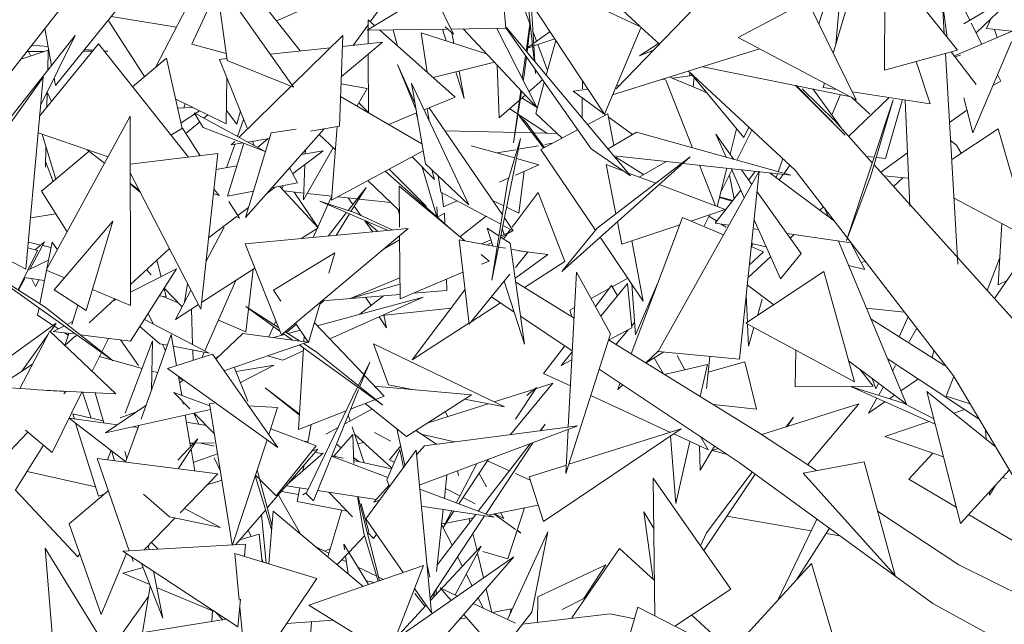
# Model space of a CAD drawing. Header units: millimetres. Extents: x -14485 to 13127, y -18923 to 3272.
# Tile 43 of 119: x 10651 to 10884, y 2101 to 2245. Entities that reach past the tile are written whole.
import ezdxf

# ---------------------------------------------------------------- set-up
doc = ezdxf.new("R2010")
doc.units = ezdxf.units.MM
doc.layers.add('G-IMPT', color=7, linetype='Continuous', lineweight=5)

# ---------------------------------------------------------------- blocks, each defined once
blk = doc.blocks.new('ÁRVORES ORNAMENTAIS - Pequeno e Médio Porte - Ipê-roxo-2865575-CORTE_CALÇADA')
at = {"layer": 'G-IMPT', "color": 253, "true_color": 0xaaaaaa}
for p, q in [((7126.11, 2304.75), (7129.89, 2241.24)), ((6999.14, 2270.05), (7013.29, 2241.13)), ((7112.55, 2267.04), (7103.51, 2236.6)), ((7051.98, 2228.09), (7084.63, 2261.96)), ((6942.52, 2233.2), (6956.5, 2260.13)), ((7025.78, 2242.49), (7024.04, 2260.93)), ((6976.93, 2237.12), (6960.18, 2258.33)), ((6971.31, 2244.23), (7001.31, 2257.48)), ((7057.91, 2242.79), (7025.6, 2257.91)), ((7025.6, 2257.91), (7049.16, 2222.11)), ((7115.68, 2232.57), (7115.76, 2258.95)), ((7133.01, 2237.32), (7115.76, 2258.95)), ((7135.94, 2244.42), (7128.88, 2258.26)), ((6975.31, 2228.47), (6956.82, 2254.7)), ((6956.82, 2254.7), (6959.56, 2234.81)), ((7001.68, 2255.34), (6993.54, 2244.04)), ((7103.04, 2252.66), (7100.09, 2243.56)), ((6951.13, 2238.72), (6957.21, 2251.89)), ((6992.84, 2242.08), (7007.07, 2250.68)), ((7031.43, 2243.61), (7028.64, 2250.98)), ((7032.48, 2234.78), (7030.84, 2249.94)), ((7057.67, 2242.91), (7047.64, 2252.2)), ((7134.5, 2243.57), (7148.22, 2251.7)), ((7137.48, 2241.41), (7148.22, 2251.7)), ((7031.78, 2248.52), (7032.64, 2234.59)), ((7097.4, 2249.04), (7080.91, 2240.27)), ((7097.4, 2249.04), (7108.95, 2225.52)), ((7130.6, 2240.34), (7129.45, 2248.55)), ((6919.78, 2246.94), (6901.06, 2223.14)), ((6933.41, 2247.07), (6918.76, 2228.86)), ((6947.49, 2242.77), (6931.96, 2245.27)), ((7104.13, 2238.7), (7104.85, 2246.65)), ((6939.92, 2231), (6931.31, 2244.46)), ((6993.04, 2243.34), (6989.51, 2238.44)), ((6993.06, 2238.82), (6993.03, 2244.49)), ((6994.58, 2243.12), (6993.03, 2244.49)), ((7030.54, 2237.09), (7031.49, 2244)), ((7030.78, 2236.81), (7031.56, 2243.32)), ((7138.83, 2238.75), (7136.29, 2243.74)), ((7140.94, 2244.74), (7139.93, 2242.43)), ((6923.48, 2240.74), (6894.83, 2204.64)), ((6915.23, 2224.17), (6923.48, 2240.74)), ((6917.86, 2233.66), (6916.22, 2242.43)), ((6987.02, 2240.77), (6974.97, 2228.95)), ((6987.02, 2240.77), (6986.27, 2219.22)), ((7011.67, 2242.31), (6992.84, 2242.08)), ((7013.68, 2226.14), (6995.71, 2242.11)), ((7000.05, 2238.26), (6998.97, 2242.15)), ((7005.62, 2241.38), (7007.05, 2232.03)), ((7005.62, 2241.38), (7021.14, 2236.43)), ((7011.57, 2239.48), (7010.68, 2242.3)), ((7013.29, 2241.13), (7011.36, 2242.87)), ((7025.78, 2242.49), (7012.71, 2242.32)), ((7012.94, 2241.45), (7013.42, 2238.89)), ((7033.15, 2223.59), (7015.59, 2242.36)), ((7023.63, 2242.46), (7033.15, 2223.59)), ((7025.75, 2242.8), (7055.39, 2207.47)), ((7045.98, 2213.82), (7025.82, 2242.49)), ((7033.03, 2239.4), (7032.21, 2241.58)), ((7036.26, 2241.72), (7032.37, 2238.92)), ((7057.91, 2242.79), (7049.16, 2222.11)), ((7062.21, 2238.7), (7057.88, 2242.71)), ((7147.12, 2242.3), (7132.28, 2235.94)), ((7139.93, 2242.43), (7145.93, 2241.79)), ((7142.48, 2240.31), (7141.83, 2242.23)), ((6917.02, 2238.16), (6913.11, 2238.47)), ((6928.96, 2238.82), (6915, 2221.65)), ((6928.96, 2238.82), (6950.38, 2211.88)), ((6951.13, 2238.72), (6959.32, 2236.52)), ((6996.42, 2239.17), (6986.67, 2230.95)), ((6986.93, 2238.17), (6996.42, 2239.17)), ((7032.06, 2238.7), (7030.9, 2237.87)), ((7037.39, 2240), (7032.41, 2238.29)), ((7035.67, 2232.47), (7033.34, 2238.61)), ((7035.36, 2231.35), (7037.64, 2239.61)), ((7062.02, 2238.87), (7057.51, 2235.93)), ((7108.95, 2225.52), (7080.91, 2240.27)), ((7145.83, 2239.26), (7136.69, 2217.67)), ((6917.05, 2237.32), (6910.42, 2235.04)), ((6911.94, 2236.98), (6916.11, 2236.99)), ((6912.88, 2235.89), (6912.38, 2236.98)), ((6917.05, 2237.32), (6916.93, 2232.49)), ((6925.33, 2237.03), (6927.51, 2237.04)), ((6927.74, 2237.33), (6925.7, 2237.49)), ((6931.18, 2237.06), (6930.31, 2237.13)), ((6930.36, 2237.05), (6931.18, 2237.06)), ((6969.75, 2236.36), (6984.06, 2237.87)), ((6993.14, 2222.44), (6993.07, 2236.35)), ((7029.65, 2230.52), (7030.39, 2235.98)), ((7032.11, 2238.19), (7030.89, 2237.77)), ((7086, 2237.59), (7051.08, 2226.65)), ((7060.86, 2237.3), (7057.51, 2235.93)), ((7115.68, 2232.57), (7133.01, 2237.32)), ((7130.17, 2236.54), (7133.15, 2186.44)), ((7131.54, 2236.91), (7137.5, 2229.1)), ((7132.43, 2235.74), (7133.75, 2236.07)), ((6937.08, 2228.6), (6945.12, 2235.4)), ((6948.89, 2218.71), (6945.12, 2235.4)), ((6957.76, 2235.1), (6959.49, 2235.28)), ((6957.76, 2235.1), (6964.39, 2218.57)), ((6975.31, 2228.47), (6959.56, 2234.81)), ((7000.04, 2233.89), (7004.18, 2224.53)), ((7000.04, 2233.89), (7004.42, 2223.13)), ((7008.49, 2230.76), (7023.02, 2234.41)), ((7024.13, 2221.23), (7023.67, 2233.72)), ((7030.13, 2231.45), (7030.64, 2235.64)), ((7126.53, 2224.53), (7123.21, 2234.63)), ((7015.86, 2225.79), (7013.88, 2232.11)), ((7014.64, 2232.31), (7015.86, 2225.79)), ((7030.13, 2231.45), (7029.9, 2230.02)), ((7032.81, 2231.74), (7032.71, 2232.69)), ((7032.76, 2232.62), (7032.81, 2231.74)), ((7070.07, 2231.3), (7065.3, 2230.66)), ((7094.5, 2208.74), (7069.11, 2232.3)), ((7069.42, 2232.01), (7069.44, 2231.21)), ((7082.25, 2216.56), (7069.68, 2231.77)), ((7107.35, 2226.32), (7072.51, 2233.36)), ((7143.36, 2229.9), (7142.54, 2231.49)), ((6891.02, 2196.09), (6915.82, 2230.85)), ((6915.82, 2230.85), (6911.76, 2185.27)), ((6918.76, 2228.86), (6918.43, 2230.61)), ((6959.5, 2230.76), (6959.33, 2219.78)), ((6992.79, 2228.19), (6986.62, 2229.27)), ((7003.33, 2229.47), (7016.98, 2200.55)), ((7003.33, 2229.47), (7006.63, 2210.31)), ((7031.21, 2227.43), (7034.43, 2230.25)), ((7032.84, 2222.25), (7034.88, 2229.61)), ((7043.93, 2228.09), (7043.95, 2230.03)), ((7052.87, 2229.01), (7052.03, 2228.89)), ((7063.67, 2230.44), (7062.85, 2230.33)), ((7070.11, 2214.08), (7063.77, 2230.19)), ((7072.71, 2227.56), (7064.7, 2230.91)), ((7070.46, 2230.82), (7070.27, 2228.58)), ((7106.33, 2217.08), (7094.57, 2228.91)), ((7106.33, 2217.08), (7094.67, 2228.89)), ((7101.4, 2229.49), (7101.09, 2228.45)), ((7141.45, 2228.92), (7143.36, 2229.9)), ((6916.81, 2227.34), (6916.72, 2223.76)), ((6917.81, 2225.1), (6916.81, 2227.29)), ((6974.72, 2228.7), (6962.36, 2216.58)), ((6992.79, 2228.19), (6990.42, 2224.03)), ((7027.57, 2215.28), (7029.27, 2227.73)), ((7029.5, 2227.48), (7027.57, 2215.28)), ((7029.22, 2225.68), (7030.3, 2226.63)), ((7045.29, 2228), (7041.74, 2227.52)), ((7049.48, 2221.88), (7041.74, 2227.52)), ((7073.58, 2227.05), (7072.71, 2227.51)), ((7103.87, 2220.47), (7096.14, 2228.09)), ((7098.66, 2228.08), (7105.82, 2218.3)), ((7104.32, 2227.95), (7101.09, 2228.45)), ((7105.25, 2226.75), (7103.19, 2221.89)), ((7126.53, 2224.53), (7108.04, 2227.38)), ((6947.32, 2225.67), (6959.33, 2219.78)), ((6949.28, 2223.59), (6949.54, 2224.58)), ((6986.51, 2226.32), (7005.82, 2215.01)), ((6990.83, 2224.75), (6993.09, 2222.47)), ((7006.33, 2223.11), (7013.68, 2226.14)), ((7024.13, 2221.23), (7028.96, 2225.45)), ((7032.81, 2223.94), (7029.58, 2225.99)), ((7043.84, 2221.23), (7043.9, 2225.95)), ((7117.77, 2225.53), (7106.63, 2192.03)), ((7116.8, 2226.03), (7107.16, 2216.81)), ((7107.86, 2226.09), (7112.19, 2222.08)), ((7112.37, 2207.22), (7117.77, 2225.53)), ((7115.93, 2211.53), (7119.99, 2225.54)), ((7120.62, 2225.44), (7121.69, 2200.23)), ((7134.5, 2225.93), (7136.69, 2217.67)), ((6951.43, 2223.65), (6947.8, 2223.54)), ((6948.6, 2220.03), (6952.95, 2222.91)), ((6968.58, 2213.18), (6951.71, 2222.38)), ((6951.71, 2222.38), (6953.87, 2218.9)), ((6954.98, 2221.92), (6954.03, 2221.12)), ((6961.83, 2219.74), (6959.37, 2222.93)), ((6961.83, 2219.74), (6962.68, 2222.84)), ((6997.92, 2219.63), (7004.55, 2222.37)), ((7004.72, 2221.36), (7004.45, 2222.33)), ((7007.51, 2220.6), (7007.06, 2223.41)), ((7024.92, 2198.14), (7007.57, 2223.62)), ((7035.45, 2217.55), (7026.66, 2223.36)), ((7032.84, 2222.25), (7039.1, 2216.39)), ((7049.95, 2222.13), (7045.2, 2219.62)), ((7049.95, 2222.13), (7051.37, 2214.63)), ((7135.26, 2223.06), (7131.15, 2220.09)), ((6936.51, 2221.58), (6916.59, 2184.99)), ((6936.58, 2176.65), (6936.51, 2221.58)), ((6953.03, 2220.26), (6949.76, 2217.5)), ((6962.01, 2216.77), (6963.47, 2220.85)), ((7028.91, 2221.7), (7030.55, 2220.13)), ((7028.91, 2221.7), (7034.67, 2214.05)), ((7030.55, 2220.13), (7034.94, 2214.19)), ((7055.81, 2217.27), (7050.08, 2221.44)), ((7112.79, 2210.55), (7103.87, 2220.47)), ((6931.25, 2211.92), (6914.65, 2217.68)), ((6918.88, 2206.62), (6915.6, 2217.35)), ((6948.96, 2218.75), (6946.2, 2217.13)), ((6948.96, 2218.75), (6953.1, 2212.21)), ((6968.58, 2213.18), (6953.87, 2218.9)), ((6963.87, 2197.54), (6982.63, 2218.59)), ((6970.01, 2217.64), (6963.87, 2197.54)), ((6970.01, 2217.64), (6975.93, 2218.54)), ((6979.38, 2218.03), (6986.27, 2219.22)), ((6985.27, 2213.6), (6981.43, 2217.25)), ((6985.69, 2219.12), (6984.35, 2201.64)), ((7011.32, 2218.1), (7031.98, 2217.63)), ((7032.41, 2217.62), (7037.93, 2217.49)), ((7042.8, 2218.34), (7034.04, 2213.72)), ((7050.04, 2213.85), (7056.75, 2217.82)), ((7093.41, 2207.56), (7056.75, 2217.82)), ((7079.93, 2211.33), (7075.65, 2217.34)), ((7078.09, 2211.85), (7075.65, 2217.34)), ((7079.04, 2212.58), (7080.54, 2218.63)), ((7080.62, 2211.14), (7084.2, 2218.3)), ((7082.25, 2216.56), (7083.43, 2219.02)), ((7142.66, 2218.63), (7131.67, 2211.29)), ((7142.66, 2218.63), (7150.21, 2192.5)), ((6959.36, 2209.35), (6961.35, 2214.91)), ((6963.49, 2215.16), (6959.65, 2202.62)), ((6961.36, 2215.59), (6960.52, 2214.77)), ((6960.52, 2214.77), (6963.28, 2215.24)), ((6964.44, 2215.44), (6969.61, 2216.34)), ((6965.56, 2215.64), (6965.98, 2214.6)), ((6969.31, 2216.29), (6966.79, 2214.16)), ((7029.19, 2216.29), (7022.45, 2182.62)), ((7029.19, 2216.29), (7026.14, 2205.84)), ((7035, 2214.86), (7036.82, 2215.18)), ((7132.77, 2214.69), (7131.4, 2215.86)), ((6915.48, 2203.77), (6926.79, 2213.26)), ((6916.5, 2214.42), (6916.38, 2209.5)), ((6926.31, 2213.63), (6930.43, 2210.41)), ((6957.32, 2212.73), (6936.53, 2210.17)), ((6957.32, 2212.73), (6953.29, 2175.73)), ((6975.11, 2207.91), (6982.35, 2213.41)), ((6982.35, 2213.41), (6977.21, 2212.5)), ((6984.76, 2214.09), (6977.72, 2201.75)), ((6978.09, 2212.66), (6978.12, 2213.53)), ((7006.1, 2213.38), (6984.35, 2201.64)), ((7017.52, 2214.6), (7027.85, 2211.7)), ((7023.72, 2212.86), (7028.01, 2213.62)), ((7028.68, 2213.74), (7033.49, 2214.59)), ((7034.04, 2213.72), (7047.03, 2194.49)), ((7045.98, 2213.82), (7055.39, 2207.47)), ((7121.15, 2212.87), (7114.81, 2208.3)), ((7132.77, 2214.69), (7133.94, 2212.8)), ((6918.22, 2206.07), (6916.41, 2210.87)), ((7003.47, 2211.96), (7008.82, 2206.54)), ((7016.98, 2200.55), (7006.63, 2210.31)), ((7028.25, 2211.59), (7033.62, 2210.08)), ((7069.51, 2211.94), (7039.02, 2184.67)), ((7047.45, 2195.01), (7069.51, 2211.94)), ((7051.43, 2212.19), (7067.53, 2210.41)), ((7058.42, 2207.71), (7051.9, 2211.84)), ((7057.43, 2207.14), (7063.77, 2210.77)), ((7067.78, 2210.39), (7093.41, 2207.56)), ((7091.57, 2211.46), (7090.47, 2208.38)), ((7113.22, 2211.85), (7111.43, 2212.06)), ((7115.93, 2211.53), (7113.72, 2211.79)), ((6953.29, 2175.73), (6936.53, 2208.17)), ((6961.85, 2209.79), (6956.9, 2208.92)), ((6974.38, 2209.33), (6976.23, 2205.73)), ((6977.72, 2201.75), (6978, 2210.11)), ((7013.9, 2193.72), (6997.12, 2208.54)), ((7006.92, 2200.15), (6998.02, 2209.02)), ((7005.87, 2209.52), (7009.34, 2197.76)), ((7008.82, 2206.54), (7008.19, 2208.84)), ((7028.01, 2207.61), (7033.62, 2210.08)), ((7030.08, 2208.52), (7028.87, 2198.59)), ((7053.94, 2208.45), (7049.56, 2210.1)), ((7049.56, 2210.1), (7051.89, 2198.42)), ((7061.34, 2205.67), (7054.86, 2208.1)), ((7061.94, 2165.73), (7085.94, 2208.56)), ((7075.52, 2200.33), (7071.74, 2209.95)), ((7075.96, 2200.17), (7078.21, 2209.23)), ((7076.76, 2203.39), (7079.45, 2208.79)), ((7082.38, 2202.21), (7079.31, 2209.11)), ((7085.94, 2208.56), (7081.21, 2163.83)), ((7084.16, 2205.39), (7081.7, 2208.85)), ((7085, 2208.49), (7083.42, 2206.44)), ((7088.5, 2208.1), (7103.78, 2196.69)), ((7090.3, 2207.9), (7089.98, 2207)), ((7091.82, 2208), (7093.22, 2209.94)), ((7132.08, 2159.92), (7094.5, 2208.74)), ((7148.93, 2170.35), (7113.21, 2210.08)), ((6936.54, 2205.64), (6938.72, 2203.94)), ((6938.97, 2203.45), (6936.54, 2205.5)), ((6937.34, 2204.82), (6936.64, 2205.56)), ((6970.15, 2204.59), (6976.23, 2205.73)), ((7000.45, 2199.14), (6992.95, 2206.29)), ((7010.28, 2203.59), (7009.65, 2207.46)), ((7022.45, 2182.62), (7026.14, 2205.84)), ((7024.23, 2205.94), (7026.46, 2206.93)), ((7078.87, 2207.63), (7079.97, 2202)), ((7090.71, 2206.45), (7091.64, 2207.75)), ((7112.37, 2207.22), (7106.63, 2192.03)), ((7115.56, 2207.47), (7121.41, 2206.85)), ((7120.07, 2206.99), (7117.84, 2204.93)), ((6915.48, 2203.77), (6921.54, 2194.15)), ((6956.5, 2204.18), (6957.63, 2202.75)), ((6959.65, 2202.62), (6965.77, 2203.77)), ((6968.9, 2203.18), (6970.95, 2204.74)), ((6971.99, 2204.94), (6981.14, 2195.1)), ((6972.52, 2204.37), (6972.83, 2205.09)), ((6973, 2203.85), (6977.78, 2203.33)), ((6975.45, 2203.58), (6981.12, 2195.25)), ((6978.58, 2203.24), (6984.42, 2202.6)), ((6988.27, 2199.18), (6992.55, 2204.68)), ((6992.55, 2204.68), (6988.96, 2198.95)), ((7000.48, 2195.23), (7000.4, 2204.97)), ((7016.01, 2191.97), (7000.4, 2204.97)), ((7024.57, 2195.94), (7010.28, 2203.59)), ((7010.97, 2200.09), (7010.54, 2203.45)), ((7033.45, 2203.44), (7027.26, 2195.23)), ((7033.45, 2203.44), (7039.75, 2187.05)), ((7077.86, 2199.45), (7062.16, 2205.36)), ((7081.56, 2204.05), (7075.47, 2196.18)), ((7095.88, 2188.96), (7085.42, 2203.63)), ((6957.63, 2202.75), (6956.5, 2203.15)), ((6959.98, 2201.34), (6962.47, 2197.4)), ((6989.94, 2198.63), (6981.54, 2201.4)), ((6997.83, 2194.44), (6981.54, 2201.4)), ((6984.41, 2202.61), (6983.57, 2200.73)), ((6985.85, 2202.45), (6990.42, 2201.95)), ((6989.41, 2200.66), (6988.32, 2202.18)), ((6990.81, 2201.91), (6998.42, 2201.08)), ((7010.97, 2200.09), (7014.17, 2201.51)), ((7022.56, 2201.6), (7025.26, 2200.31)), ((7079.54, 2201.44), (7076.49, 2202.32)), ((7076.51, 2202.42), (7079.67, 2201.6)), ((7132.21, 2202.12), (7150.21, 2192.5)), ((6962.09, 2198), (6964.59, 2199.91)), ((6983.5, 2200.57), (6980.01, 2192.77)), ((6983.53, 2193.1), (6987.88, 2198.69)), ((6991.33, 2198), (6989.74, 2200.2)), ((6989.94, 2198.63), (6998.91, 2194.54)), ((7000.17, 2199.41), (7000.46, 2198.06)), ((7009.34, 2200.06), (7009.48, 2197.63)), ((7011.16, 2198.6), (7009.5, 2197.61)), ((7011.16, 2198.6), (7011.24, 2196.08)), ((7025.92, 2199.99), (7028.87, 2198.59)), ((7077.86, 2199.45), (7069.71, 2196.7)), ((7100.36, 2199.25), (7101.2, 2200.04)), ((7101.52, 2199.63), (7102.28, 2197.81)), ((6918.86, 2198.4), (6912.85, 2197.49)), ((6918.46, 2180.32), (6932.37, 2196.66)), ((6926.09, 2175.47), (6932.37, 2196.66)), ((6955.14, 2192.71), (6961.71, 2197.71)), ((6961.68, 2197.78), (6962.47, 2197.4)), ((6988.6, 2198.38), (6985.41, 2193.27)), ((6994.15, 2194.09), (6992.26, 2196.72)), ((6992.38, 2196.77), (6995.36, 2194.21)), ((7021.05, 2197.82), (7014.8, 2192.97)), ((7027.48, 2194.37), (7025.41, 2197.42)), ((7052.27, 2196.52), (7053.33, 2191.17)), ((7067.73, 2197.54), (7055.53, 2165.17)), ((7067.73, 2197.54), (7077.46, 2193.42)), ((7072.77, 2195.41), (7074.17, 2198.21)), ((7075.84, 2196.66), (7073.98, 2197.84)), ((7075.47, 2196.18), (7078.74, 2195.71)), ((7090.95, 2182.99), (7084.71, 2196.98)), ((7141.82, 2178.26), (7155.59, 2198.44)), ((6891.02, 2196.09), (6911.76, 2185.27)), ((6958.84, 2195.23), (6954.56, 2187.15)), ((6963.86, 2191.26), (7002.52, 2194.88)), ((7002.52, 2194.88), (6972.42, 2169.62)), ((6977.08, 2192.49), (6981.14, 2195.1)), ((7022.68, 2190.76), (7021.31, 2194.98)), ((7021.31, 2194.98), (7024.12, 2193.14)), ((7024.56, 2193.16), (7027.4, 2194.34)), ((7027.4, 2194.34), (7024.62, 2192.81)), ((7024.9, 2194.89), (7025.35, 2193.49)), ((7027.48, 2194.37), (7025.06, 2195.67)), ((7026.87, 2194.7), (7026.23, 2193.86)), ((7047.45, 2195.01), (7039.02, 2184.67)), ((7067.08, 2195.81), (7053.33, 2191.17)), ((7078.1, 2195.23), (7076.93, 2195.97)), ((7084.49, 2194.87), (7085.73, 2194.69)), ((7143.59, 2196.04), (7142.67, 2181.57)), ((6915.29, 2190.97), (6912.34, 2191.69)), ((6916.2, 2191.73), (6912.7, 2185.28)), ((6913.95, 2189.86), (6916.2, 2191.73)), ((6917.95, 2191.67), (6915.05, 2177)), ((6917.95, 2191.67), (6919.23, 2189.84)), ((7000.51, 2192.25), (6996.67, 2189.97)), ((7000.62, 2178.21), (7000.5, 2193.18)), ((7017, 2172.17), (7014.64, 2192.22)), ((7023.71, 2190.57), (7014.64, 2192.22)), ((7019.97, 2191.25), (7022.22, 2192.19)), ((7022.41, 2191.59), (7021.34, 2191)), ((7024.5, 2192.89), (7026.76, 2191.41)), ((7026.03, 2193.59), (7025.17, 2192.45)), ((7048.15, 2192.84), (7058.37, 2177.69)), ((7055.67, 2191.96), (7058.37, 2177.69)), ((7092.5, 2193.7), (7107.79, 2191.48)), ((7093.29, 2192.6), (7094.2, 2193.46)), ((7104.73, 2191.92), (7120.89, 2153.17)), ((7107.72, 2191.49), (7111, 2185.21)), ((6914.53, 2189.69), (6909.87, 2180.32)), ((6914.53, 2189.69), (6912.22, 2190.35)), ((6917.69, 2190.38), (6915.73, 2190.86)), ((6945.82, 2190.19), (6936.57, 2181.59)), ((6963.86, 2191.26), (6972.42, 2169.62)), ((6970.59, 2180.25), (6985.13, 2189.17)), ((6983.7, 2184.27), (6985.13, 2189.17)), ((7025.68, 2190.22), (7024.03, 2190.52)), ((7030.21, 2167.4), (7026.76, 2191.41)), ((7030.94, 2189.27), (7026.97, 2189.99)), ((7028.01, 2185.68), (7030.94, 2189.27)), ((7035.74, 2188.73), (7028.82, 2189.65)), ((7083.58, 2186.21), (7086.95, 2189.4)), ((7084.04, 2190.63), (7086.95, 2189.4)), ((7084.12, 2191.39), (7087.55, 2190.6)), ((7084.39, 2191.33), (7084.13, 2190.6)), ((6916.29, 2176.2), (6899.57, 2186.91)), ((6899.57, 2186.91), (6932.48, 2163.48)), ((6912.22, 2185.05), (6917.1, 2187.39)), ((6943.85, 2183.46), (6942.83, 2187.41)), ((7021.75, 2187.18), (7019.87, 2188.76)), ((7019.99, 2186.43), (7021.75, 2187.18)), ((7035.74, 2188.73), (7028.12, 2183.18)), ((7039.75, 2187.05), (7030.16, 2180.88)), ((7083.25, 2183.17), (7088.62, 2188.21)), ((7095.88, 2188.96), (7090.95, 2182.99)), ((7110.14, 2186.85), (7111.14, 2187.13)), ((7140.07, 2180.21), (7142.99, 2187.76)), ((6920.75, 2183.26), (6916.59, 2184.99)), ((6947.52, 2185.33), (6936.58, 2179.76)), ((6936.61, 2168.14), (6947.52, 2185.33)), ((6941.53, 2183.94), (6940.38, 2185.14)), ((6953.46, 2177.31), (6966.15, 2185.47)), ((6963.95, 2170.38), (6965.73, 2185.2)), ((7000.62, 2178.21), (7015.54, 2184.55)), ((7042.52, 2184.55), (7040.59, 2147.73)), ((7042.52, 2184.55), (7050.63, 2169.91)), ((7101.27, 2184.67), (7082.77, 2172.39)), ((7101.27, 2184.67), (7108.55, 2158.49)), ((7107.17, 2186.09), (7111, 2185.21)), ((6911.58, 2183.21), (6909.97, 2180.25)), ((6916.16, 2182.6), (6911.32, 2183.25)), ((6913.08, 2183.01), (6914.04, 2181.15)), ((6914.04, 2181.15), (6914.86, 2182.77)), ((6961.62, 2182.56), (6954.26, 2165.82)), ((6988.59, 2178.2), (7000.58, 2183.18)), ((7011.62, 2182.88), (7011.7, 2180.19)), ((7017, 2172.17), (7026.68, 2184.04)), ((7030.21, 2167.4), (7025.36, 2182.43)), ((7028.12, 2183.18), (7028.01, 2183.22)), ((7041.94, 2173.58), (7028.09, 2182.16)), ((7051, 2181.06), (7054.71, 2183.11)), ((7142.67, 2181.57), (7144.69, 2182.46)), ((6918.46, 2180.32), (6926.09, 2175.47)), ((6936.58, 2176.65), (6927.56, 2180.41)), ((6945.08, 2178.7), (6944.57, 2180.68)), ((6948.83, 2176.31), (6944.6, 2180.73)), ((6950.93, 2180.29), (6947.24, 2173.31)), ((6949.41, 2177.41), (6950.12, 2181.86)), ((6970.59, 2180.25), (6972.3, 2177.69)), ((6988.59, 2178.2), (7000.59, 2181.71)), ((7016.04, 2180.35), (7003.52, 2163.75)), ((7011.7, 2180.19), (7003.71, 2179.52)), ((7045.99, 2178.29), (7050.32, 2180.69)), ((7050.83, 2181.34), (7047.02, 2176.42)), ((7048.33, 2174.05), (7054.61, 2181.83)), ((7050.83, 2181.34), (7052.26, 2178.92)), ((7055.64, 2171.31), (7054.61, 2181.83)), ((7055.66, 2181.7), (7056.56, 2169.62)), ((7061.87, 2181.99), (7056.56, 2169.62)), ((7083.08, 2181.52), (7089.39, 2176.79)), ((6932.91, 2178.18), (6926.79, 2172.48)), ((6933.21, 2178.05), (6932.25, 2177.57)), ((6945.08, 2178.7), (6943.45, 2178.92)), ((6947.9, 2177.27), (6944.37, 2178.79)), ((6980.93, 2171.82), (7006.08, 2178.64)), ((6982.49, 2177.76), (6981.56, 2176.96)), ((7000.61, 2179.27), (6982.08, 2177.72)), ((6983.92, 2168.67), (7006.08, 2178.64)), ((6996.7, 2178.94), (6991.06, 2174.57)), ((6992.45, 2178.59), (6993.76, 2176.66)), ((7027.74, 2175.07), (7022.32, 2178.69)), ((7082.82, 2179.07), (7083.11, 2172.62)), ((7086.64, 2178.16), (7085.49, 2174.19)), ((6914.86, 2176.02), (6914.53, 2174.33)), ((6916.29, 2176.2), (6932.48, 2163.48)), ((6922.63, 2172.11), (6924.11, 2176.74)), ((6947.24, 2173.31), (6952.72, 2176.83)), ((6951.34, 2167.34), (6951.05, 2175.76)), ((6971.72, 2171.4), (6963.96, 2176.36)), ((6963.96, 2176.36), (6972.06, 2170.53)), ((6978.9, 2167.84), (6981.69, 2177.4)), ((7012.74, 2175.97), (6996.31, 2174.25)), ((7024.5, 2177.24), (7017.41, 2172.68)), ((7040.94, 2175.49), (7042.08, 2176.12)), ((7040.94, 2175.49), (7041.4, 2173.92)), ((7111.36, 2176.02), (7120.47, 2175.01)), ((6918.25, 2171.88), (6914.53, 2174.33)), ((6922.84, 2172.79), (6921.51, 2172.11)), ((6939.89, 2173.31), (6955.3, 2165.27)), ((6941.97, 2172.23), (6940.81, 2174.76)), ((6963.95, 2170.38), (6957.48, 2173.16)), ((6971.12, 2172.89), (6970.74, 2172.02)), ((6995.62, 2173.93), (6997.38, 2171.34)), ((6996.78, 2174.3), (6997.38, 2171.34)), ((7041.54, 2165.83), (7029.25, 2174.05)), ((7129.94, 2162.36), (7112.43, 2173.46)), ((7119.19, 2169.18), (7121.31, 2173.92)), ((6918.95, 2172.39), (6886.86, 2149.3)), ((6917.43, 2170.49), (6910.29, 2156.89)), ((6917.43, 2170.49), (6933.13, 2155.65)), ((6917.52, 2170.39), (6918.95, 2172.39)), ((6920.75, 2171.72), (6918.26, 2170.46)), ((6923.09, 2169.85), (6918.26, 2170.46)), ((6919.48, 2171.08), (6918.48, 2171.73)), ((6938.84, 2171.65), (6943.52, 2167.54)), ((6970.55, 2171.61), (6969.46, 2169.17)), ((6975.99, 2172.18), (6973.64, 2170.17)), ((6973.99, 2169.94), (6976.95, 2170.74)), ((6975.8, 2172.46), (6978.9, 2167.84)), ((6991.98, 2160.19), (6980.26, 2172.52)), ((7016.97, 2172.4), (7003.52, 2163.75)), ((7055.64, 2171.31), (7050.26, 2168.44)), ((7051.93, 2167.4), (7054.9, 2170.91)), ((7055.6, 2171.74), (7056.34, 2172.62)), ((7082.77, 2172.39), (7108.55, 2158.49)), ((7083.13, 2172.19), (7083.37, 2166.94)), ((7084.66, 2171.36), (7083.37, 2166.94)), ((7121.38, 2167.79), (7123.35, 2171.27)), ((6910.79, 2161.01), (6916.98, 2169.63)), ((6921.81, 2169.55), (6920.94, 2170.12)), ((6921.03, 2167.13), (6921.95, 2169.99)), ((6923.42, 2169.34), (6921.03, 2167.13)), ((6923.89, 2169.59), (6923.18, 2169.13)), ((6936.61, 2168.14), (6924.63, 2169.65)), ((6929.76, 2165.62), (6931.34, 2168.81)), ((6934.23, 2168.44), (6938.49, 2162.36)), ((6935.31, 2151.02), (6941.83, 2168.21)), ((6939.09, 2149.64), (6946.24, 2169.71)), ((6941.54, 2156.52), (6941.83, 2168.21)), ((6946.24, 2169.71), (6947.51, 2162.36)), ((6956.88, 2163.85), (6963.28, 2170)), ((6978.66, 2167.93), (6963.28, 2170)), ((6970.58, 2169.02), (6973.18, 2169.72)), ((6972.84, 2169.97), (6974.99, 2168.43)), ((6976.73, 2168.19), (6973.32, 2170.37)), ((6977.74, 2168.06), (6977.83, 2169.44)), ((7040.01, 2136.7), (7050.63, 2169.91)), ((7086, 2146.31), (7050.17, 2168.49)), ((6945.34, 2167.19), (6943.52, 2167.54)), ((6944.87, 2165.87), (6944.17, 2167.41)), ((6955.3, 2165.27), (6946.72, 2166.92)), ((6951.47, 2163.6), (6951.39, 2166.02)), ((6958.79, 2161.13), (6978.66, 2167.93)), ((6972.8, 2163.67), (6977.61, 2165.84)), ((6976.47, 2147.19), (6977.65, 2166.51)), ((6976.64, 2167.24), (6996.55, 2152.92)), ((6980.7, 2165.65), (6977.67, 2167.59)), ((6994.34, 2167.54), (6997.84, 2157.74)), ((6994.34, 2167.54), (7025.39, 2152.56)), ((7039.76, 2167.02), (7034.71, 2160.48)), ((7059.03, 2163), (7061.94, 2165.76)), ((7094.46, 2157.27), (7094.65, 2165.98)), ((7127.05, 2164.19), (7127.43, 2165.96)), ((6927.48, 2160.99), (6929.69, 2165.47)), ((6929.22, 2164.52), (6939.36, 2161.69)), ((6956.04, 2165.06), (6945.37, 2161.65)), ((6954.12, 2165.5), (6953.58, 2164.27)), ((6956.04, 2165.06), (6971.57, 2142.87)), ((6956.75, 2164.05), (6957.92, 2164.85)), ((6972.8, 2163.67), (6969.14, 2164.67)), ((6980.7, 2165.65), (6996.55, 2152.92)), ((7038.92, 2162.38), (7041.53, 2165.62)), ((7041.43, 2163.72), (7038.92, 2162.38)), ((7063.27, 2165.6), (7059.06, 2162.98)), ((7060.95, 2164.16), (7063.12, 2160.47)), ((7061.94, 2165.73), (7081.21, 2163.83)), ((7066.48, 2164.75), (7068.25, 2161.36)), ((7073.38, 2156.89), (7074.21, 2164.52)), ((7107.17, 2163.46), (7120.89, 2153.17)), ((7138.17, 2149.64), (7116.35, 2164.06)), ((6913.32, 2162.67), (6901.81, 2155.13)), ((6971.57, 2142.87), (6945.37, 2161.65)), ((6964.5, 2153.88), (6961.24, 2161.97)), ((6961.67, 2160.92), (6970.71, 2162.47)), ((6962.7, 2158.34), (6970.71, 2162.47)), ((6993.42, 2163.16), (6990.73, 2157.6)), ((6991.05, 2157.34), (6993.42, 2163.16)), ((7081.19, 2139.28), (7047.95, 2161.53)), ((7063.74, 2160.33), (7073.66, 2162.59)), ((7073.66, 2162.59), (7071.93, 2155.02)), ((7082.48, 2163.22), (7073.8, 2160.79)), ((7082.48, 2163.22), (7085.31, 2151.97)), ((7109.8, 2161.49), (7113, 2157.42)), ((7117.59, 2161.1), (7118.3, 2162.36)), ((6941.65, 2161.05), (6943.02, 2160.67)), ((6947.96, 2159.79), (6948.75, 2155.28)), ((6948.05, 2159.26), (6948.79, 2159.05)), ((6948.23, 2158.27), (6949.18, 2158.92)), ((6996.86, 2155.05), (6992.26, 2159.9)), ((7034.71, 2160.48), (7041.1, 2157.51)), ((7063.74, 2160.33), (7063.77, 2159.97)), ((7113.67, 2156.85), (7112.78, 2159.25)), ((7123.74, 2159.18), (7119.58, 2156.32)), ((7130.34, 2155.07), (7132.16, 2159.79)), ((7166.03, 2102.58), (7132.08, 2159.92)), ((6912.9, 2156.71), (6906.73, 2157.12)), ((6912.91, 2156.65), (6933.13, 2155.65)), ((6921.24, 2156.16), (6916.68, 2156.46)), ((6976.68, 2150.65), (6968.59, 2157.03)), ((6976.69, 2150.85), (6968.59, 2157.03)), ((6990.47, 2157.06), (6978.34, 2131.95)), ((6980.04, 2130.18), (6990.76, 2156.61)), ((6994.57, 2157.47), (7017.59, 2155.43)), ((6997.84, 2157.74), (7003.51, 2156.68)), ((7032.57, 2156.77), (7022.98, 2153.72)), ((7026.84, 2145.94), (7036.94, 2158.15)), ((7033.01, 2157.12), (7028.01, 2149.63)), ((7033.01, 2157.12), (7030.74, 2155.27)), ((7036.94, 2158.15), (7032.82, 2156.85)), ((7052.91, 2158.22), (7052.32, 2156.66)), ((7052.32, 2156.66), (7053.53, 2157.8)), ((7094.46, 2157.27), (7113, 2157.42)), ((7120.23, 2153.41), (7107.84, 2157.26)), ((7107.84, 2157.26), (7127.71, 2148.42)), ((7113.67, 2156.85), (7114.25, 2158.15)), ((7114.28, 2155.26), (7115.42, 2157.27)), ((6917.99, 2141.72), (6925.05, 2156.05)), ((6921.24, 2156.16), (6920.75, 2155.64)), ((6925.22, 2156.04), (6927.26, 2149.86)), ((6928.19, 2155.89), (6930.22, 2148.72)), ((6950.71, 2152.1), (6946.88, 2155.98)), ((6946.88, 2155.98), (6955.47, 2152.76)), ((6996.86, 2155.05), (6988.88, 2151.98)), ((7017.59, 2155.43), (7002.17, 2145.53)), ((7015.9, 2154.35), (7025.39, 2152.56)), ((7045.94, 2155.26), (7064.82, 2146.48)), ((7111.9, 2151.05), (7113.89, 2154.57)), ((7118.07, 2155.29), (7116.86, 2154.46)), ((7142.01, 2143.14), (7125.72, 2156.21)), ((7133.73, 2124.82), (7125.72, 2156.21)), ((7130.34, 2155.07), (7136.01, 2153.28)), ((6930.68, 2146.37), (6940.24, 2152.86)), ((6955.61, 2151.91), (6930.68, 2146.37)), ((6949, 2153.84), (6949.12, 2153.14)), ((6956.5, 2153.28), (6955.38, 2153.35)), ((6960.73, 2119.73), (6955.38, 2153.35)), ((6971.54, 2152.36), (6964.63, 2152.78)), ((6971.54, 2152.36), (6969.43, 2145.93)), ((6993.95, 2152.02), (6987.47, 2148.49)), ((6992.32, 2153.3), (7002.17, 2145.53)), ((7021.57, 2153.28), (7007.06, 2148.67)), ((7085.31, 2151.97), (7075.06, 2153.08)), ((7109.59, 2153.23), (7086.55, 2145.94)), ((7097.4, 2138.78), (7109.59, 2153.23)), ((7115.79, 2153.72), (7111.9, 2151.05)), ((7120.23, 2153.41), (7127.38, 2149.71)), ((7134.77, 2151.88), (7132.19, 2151.02)), ((6935.49, 2139.51), (6922.05, 2149.82)), ((6922.05, 2149.82), (6933.5, 2148.28)), ((6923.25, 2149.66), (6922.88, 2150.86)), ((6930.08, 2149.21), (6922.88, 2150.86)), ((6934.16, 2149.94), (6938.05, 2151.37)), ((6949.56, 2150.56), (6950.86, 2143.12)), ((6952.85, 2148.41), (6951.65, 2151.03)), ((6956.5, 2146.24), (6951.75, 2151.05)), ((6987.81, 2151.56), (6976.47, 2147.19)), ((6988.76, 2149.2), (6988.31, 2150.57)), ((7011.33, 2151.42), (7011.98, 2150.23)), ((7092.33, 2147.77), (7094.06, 2150.07)), ((7092.56, 2147.84), (7094.06, 2150.07)), ((6928.97, 2131.3), (6923.56, 2148.67)), ((6935.44, 2139.38), (6938.55, 2148.12)), ((6937.1, 2147.8), (6938.38, 2147.63)), ((6954.65, 2148.12), (6949.86, 2148.89)), ((6969.9, 2147.35), (6980.69, 2143.3)), ((6978.74, 2144.03), (6979.54, 2148.37)), ((6985.92, 2147.65), (6982.99, 2146.04)), ((6992.06, 2139.24), (6989.23, 2147.77)), ((7001.79, 2138.65), (6999.86, 2147.36)), ((7005.19, 2133.92), (7042.88, 2148.03)), ((7042.88, 2148.03), (7006.46, 2143.3)), ((7035.06, 2148.39), (7033.88, 2146.86)), ((7034.06, 2146.88), (7035.06, 2148.39)), ((7067.41, 2147.3), (7034.7, 2125.33)), ((7040.56, 2147.16), (7040.01, 2136.7)), ((7040.71, 2138.9), (7067.41, 2147.3)), ((7126.3, 2149.05), (7115.77, 2145.53)), ((7139.84, 2144.88), (7139.71, 2147.03)), ((6912.17, 2146.54), (6890.67, 2123.7)), ((6917.99, 2141.72), (6911.62, 2146.99)), ((6952.55, 2144.93), (6947.8, 2139.86)), ((6947.89, 2137.79), (6952.55, 2144.93)), ((6969.03, 2144.69), (6960.83, 2119.74)), ((6984.87, 2140.8), (6989.4, 2145.94)), ((6989.4, 2145.94), (6989.61, 2139.06)), ((6998.63, 2137.93), (6989.82, 2146.01)), ((6998.46, 2144.4), (6994.51, 2146.45)), ((7009.26, 2143.66), (7004.35, 2146.93)), ((7013.52, 2144.22), (7005.67, 2146.05)), ((7064.87, 2145.59), (7066.1, 2129.58)), ((7065.64, 2146.1), (7073.83, 2142.29)), ((7071.96, 2145.46), (7073.83, 2142.29)), ((7099.52, 2137.38), (7086, 2146.31)), ((7129.68, 2140.68), (7115.77, 2145.53)), ((6915.96, 2143.4), (6909.19, 2132.67)), ((6950.73, 2143.88), (6951.58, 2143.89)), ((6950.97, 2142.5), (6951.87, 2137.28)), ((6951.88, 2143.89), (6956.5, 2143.95)), ((6956.5, 2143.19), (6953.33, 2143.91)), ((6981.06, 2142.46), (6969.08, 2128.53)), ((6971.2, 2131.36), (6980.69, 2143.3)), ((6978.7, 2144.23), (6977.85, 2144.36)), ((6979.67, 2142.02), (6981.06, 2142.46)), ((6986.63, 2142.8), (6985.52, 2143.68)), ((6991.92, 2144.08), (6990.56, 2143.76)), ((6997.45, 2135.21), (7000.56, 2142.4)), ((6998.12, 2139.95), (7000.77, 2143.24)), ((7001.43, 2138.16), (7000.56, 2142.4)), ((7004.51, 2141.13), (7006.46, 2143.3)), ((7031.51, 2143.77), (7019.18, 2127.72)), ((7020.97, 2127.05), (7032.17, 2144.02)), ((7069.48, 2144.32), (7066.1, 2129.58)), ((7071.92, 2137.47), (7071.73, 2143.27)), ((7071.92, 2137.47), (7075.35, 2143.2)), ((7076.15, 2142.66), (7074.72, 2142.2)), ((6928.64, 2140.24), (6957.3, 2136.59)), ((6928.64, 2140.24), (6936.31, 2118.36)), ((6931.11, 2139.93), (6931.97, 2142.21)), ((6932.08, 2142.13), (6932.76, 2139.72)), ((6935.73, 2140.19), (6935.21, 2141.93)), ((6951.51, 2139.35), (6957.28, 2141.41)), ((6957.94, 2137.28), (6956.5, 2140.42)), ((6982.34, 2141.56), (6973.9, 2134.13)), ((6982.14, 2141.39), (6980.45, 2141.76)), ((6984.35, 2140.81), (6997.7, 2135.79)), ((6987.14, 2140.31), (6984.39, 2140.9)), ((6990.79, 2139.52), (6989.56, 2140.49)), ((7004.41, 2142.23), (6992.48, 2125.92)), ((7004.41, 2142.23), (7008.07, 2103.6)), ((7021.65, 2140.08), (7014.6, 2129.5)), ((7078.16, 2141.32), (7074.72, 2142.2)), ((7127.15, 2141.57), (7121.5, 2135.35)), ((6977.52, 2137.32), (6977.73, 2138.45)), ((6998.58, 2137.83), (6989.59, 2139.78)), ((6998.12, 2139.95), (6999.25, 2139.37)), ((7018.87, 2139.04), (7013.93, 2129.69)), ((7021.42, 2139.73), (7026.58, 2137.36)), ((7031.25, 2135.92), (7040.12, 2138.71)), ((7127.18, 2105.8), (7081.19, 2139.28)), ((7110.86, 2139.45), (7096.36, 2136.79)), ((7110.86, 2139.45), (7118.2, 2112.48)), ((6928.28, 2133.51), (6912.04, 2137.19)), ((6957.3, 2136.59), (6948.36, 2127.35)), ((6966.24, 2136.2), (6970.11, 2123.43)), ((6967.07, 2135.54), (6966.28, 2136.34)), ((6970.19, 2124.4), (6966.68, 2137.55)), ((6971.2, 2131.36), (6967.27, 2135.35)), ((7011.74, 2136.37), (7011.14, 2130.74)), ((7014.28, 2137.32), (7014.54, 2136.26)), ((7019.4, 2136.69), (7021.13, 2133.53)), ((7028.01, 2136.71), (7031.52, 2135.09)), ((7031.25, 2135.92), (7034.7, 2125.33)), ((7079.22, 2109.18), (7060.74, 2135.62)), ((7060.74, 2135.62), (7061.14, 2102.87)), ((7072.75, 2118.43), (7084.95, 2136.55)), ((7073.39, 2122.6), (7084.26, 2137.05)), ((7118.2, 2112.48), (7096.36, 2136.79)), ((7121.5, 2135.35), (7132.74, 2128.69)), ((7145.34, 2137.52), (7133.73, 2124.82)), ((7144.56, 2135.5), (7143.75, 2135.78)), ((6954.8, 2134.01), (6958.28, 2135.13)), ((6978.83, 2132.97), (6973.59, 2133.77)), ((6976.2, 2130.07), (6976.78, 2133.28)), ((6994.42, 2129.89), (6997.98, 2133.85)), ((6997.45, 2135.21), (6998.08, 2133.59)), ((7011.39, 2133.13), (7014.82, 2131.37)), ((7140.66, 2131.56), (7141.94, 2133.8)), ((6924.09, 2116.92), (6909.24, 2132.75)), ((6922.03, 2124.75), (6931.31, 2132.61)), ((6928.97, 2131.3), (6930.35, 2131.79)), ((6939.71, 2131.83), (6945.87, 2126.4)), ((6977.05, 2122.23), (6971.71, 2131.58)), ((6972.45, 2132.45), (6976.49, 2131.69)), ((6977.5, 2131.61), (6978.46, 2132.2)), ((6980.04, 2130.18), (6978.34, 2131.95)), ((6995, 2130.53), (6981.04, 2132.64)), ((6989.31, 2126.44), (6983.72, 2132.23)), ((6991.99, 2122.56), (6990.51, 2131.21)), ((6990.65, 2131.19), (6995.77, 2111.25)), ((7005.29, 2132.94), (7022.96, 2126.3)), ((7015.59, 2130.98), (7018.46, 2129.5)), ((7140.66, 2131.56), (7140.61, 2132.35)), ((6949.39, 2128.41), (6957.99, 2123.91)), ((6976.2, 2130.07), (6988.04, 2127.76)), ((6993.17, 2122.88), (6991.36, 2129.5)), ((6994.42, 2129.89), (6995.74, 2130.38)), ((7022.96, 2126.3), (7005.67, 2128.91)), ((7021.52, 2126.84), (7033.46, 2129.15)), ((7026.24, 2116.4), (7030.19, 2128.52)), ((6947.19, 2126.13), (6939.86, 2118.56)), ((6957.99, 2123.91), (6945.87, 2126.4)), ((6968.7, 2128.08), (6961.57, 2119.78)), ((6967.7, 2126.91), (6968.83, 2115.43)), ((6970.46, 2127.73), (6969.43, 2115.25)), ((6970.46, 2127.73), (6991.84, 2109.89)), ((6983.47, 2116.87), (6986.8, 2128)), ((7007.75, 2107.02), (7020.7, 2126.64)), ((7010.86, 2128.13), (7009.31, 2113.43)), ((7018.59, 2126.96), (7009.49, 2115.11)), ((7012.94, 2127.82), (7010.85, 2123.87)), ((7013.43, 2127.74), (7010.85, 2123.87)), ((7011.55, 2124.91), (7017.97, 2126.16)), ((7017.04, 2125.98), (7017.23, 2125.19)), ((7028.01, 2123.42), (7022.88, 2127.1)), ((7023.05, 2127.14), (7025.25, 2126.01)), ((7024.48, 2127.41), (7025.25, 2126.01)), ((7060.89, 2123.6), (7058.52, 2127.58)), ((7058.52, 2127.58), (7060.71, 2111.54)), ((7098.28, 2123.08), (7078.22, 2126.56)), ((7133.37, 2115.02), (7114.03, 2127.79)), ((7135.68, 2126.95), (7159.38, 2112.92)), ((6922.03, 2124.75), (6929.65, 2103.19)), ((7001.38, 2113.18), (6992.48, 2125.92)), ((7010.49, 2124.61), (7012.96, 2119.64)), ((7010.5, 2124.71), (7011.39, 2124.88)), ((7099.52, 2125.66), (7090.24, 2106.46)), ((7102.61, 2123.69), (7094.77, 2111.42)), ((6967.13, 2122.27), (6962.58, 2120.96)), ((6964.54, 2123.24), (6965.25, 2121.73)), ((6967.13, 2122.27), (6967.83, 2115.73)), ((6988.44, 2117.96), (6992.2, 2121.87)), ((6991.99, 2122.56), (6995.42, 2111.12)), ((6994.31, 2121.25), (6992.96, 2122.66)), ((6994.31, 2121.25), (6995, 2122.31)), ((7017.91, 2122.41), (7018.9, 2118.34)), ((7026.12, 2101.99), (7035.76, 2122.86)), ((7029.31, 2122.5), (7028.43, 2123.13)), ((7029.31, 2122.5), (7028.52, 2123.24)), ((7031.92, 2103.76), (7035.76, 2122.86)), ((7073.39, 2122.6), (7072, 2119.51)), ((7105.06, 2121.91), (7101.82, 2122.47)), ((6916.29, 2118.97), (6928.64, 2098.84)), ((6916.29, 2118.97), (6918.53, 2092.43)), ((6963.94, 2119.91), (6934.75, 2118.27)), ((6941, 2118.62), (6940.82, 2119.55)), ((6941.56, 2120.32), (6943.2, 2118.75)), ((6963.94, 2119.91), (6963.67, 2116.99)), ((6980.62, 2119.25), (6983.73, 2117.75)), ((6993.1, 2110.32), (6987.25, 2119.91)), ((6987.25, 2119.91), (6987.45, 2118.6)), ((7007.8, 2106.43), (7019.92, 2119.44)), ((7019.92, 2119.44), (7013.68, 2107.84)), ((6924.09, 2116.92), (6924.54, 2117.63)), ((6935.63, 2117.69), (6929.65, 2103.19)), ((6934.75, 2118.27), (6962.12, 2100.28)), ((6936.81, 2116.91), (6937.2, 2115.81)), ((6980.86, 2111.79), (6961.34, 2117.69)), ((6961.34, 2117.69), (6962.4, 2106.57)), ((6982.78, 2118.21), (6984.07, 2118.89)), ((6985.65, 2115.06), (6988.42, 2117.94)), ((6987.67, 2117.16), (6988.32, 2112.83)), ((7027.67, 2116.87), (6999.3, 2097.2)), ((7000.09, 2085.24), (7027.67, 2116.87)), ((7014.3, 2116.94), (7015.45, 2114.63)), ((7019.03, 2117.78), (7020.47, 2111.88)), ((7026.24, 2116.4), (7020.31, 2118.13)), ((7052.76, 2118.85), (7041.43, 2102.38)), ((7052.76, 2118.85), (7061.04, 2111.24)), ((6939.59, 2114.36), (6934.76, 2112.98)), ((6939.21, 2115.34), (6944.26, 2102.3)), ((6967.76, 2116.44), (6968.13, 2115.64)), ((6978.94, 2105.44), (7006.16, 2114.83)), ((6986.81, 2116.27), (6987.88, 2115.75)), ((6990.58, 2114.45), (6995.07, 2112.28)), ((6997.92, 2093.65), (7006.16, 2114.83)), ((7007.67, 2112.07), (7006.96, 2115.28)), ((7049.46, 2115.02), (7033.36, 2107.41)), ((7044.28, 2106.97), (7049.46, 2115.02)), ((7098.33, 2115.32), (7079.28, 2094.48)), ((7098.33, 2115.32), (7105.7, 2090.26)), ((7133.37, 2115.02), (7186.72, 2088.47)), ((6934.76, 2112.98), (6941.15, 2110.32)), ((6944.26, 2102.3), (6942.03, 2113.48)), ((6995.57, 2112.05), (6996.62, 2111.54)), ((7016.35, 2112.81), (7017.75, 2109.99)), ((6939.46, 2098.89), (6941.3, 2109.95)), ((6942.8, 2109.64), (6956.5, 2103.94)), ((6980.86, 2111.79), (6964.27, 2087.08)), ((6992.56, 2111.2), (6994.55, 2110.82)), ((6930.95, 2093.61), (6940.89, 2107.47)), ((7008.07, 2103.6), (7004.04, 2109.37)), ((7006.54, 2105.19), (7004.15, 2108.17)), ((7008.8, 2108.61), (7008.68, 2107.52)), ((7009.19, 2109.2), (7009.16, 2107.88)), ((7012.76, 2106.53), (7010.13, 2109.51)), ((7010.13, 2109.51), (7014.26, 2107.57)), ((7021.09, 2109.33), (7022.45, 2103.71)), ((7033.25, 2101.31), (7033.36, 2107.41)), ((7079.22, 2109.18), (7065.91, 2100.43)), ((6962.73, 2106.84), (6962.12, 2100.28)), ((6962.55, 2104.98), (6964.27, 2087.08)), ((6997.92, 2093.65), (6978.94, 2105.44)), ((6999.37, 2097.37), (7006.83, 2105.38)), ((7018.02, 2105.8), (7028.01, 2101.1)), ((7019.17, 2107.13), (7020.38, 2104.69)), ((7039.14, 2104.35), (7044.75, 2107.21)), ((7057.12, 2104.92), (7049.69, 2079.42)), ((7057.12, 2104.92), (7095.85, 2085.15)), ((7127.18, 2105.8), (7184.01, 2074.71)), ((6955.88, 2101.54), (6956.04, 2104.14)), ((6958.52, 2101.97), (6956.8, 2103.78)), ((7022.4, 2095.62), (7015.73, 2103.18)), ((7027.05, 2104.58), (7022.55, 2103.67)), ((7027.05, 2104.58), (7026.81, 2103.48)), ((7031.92, 2103.76), (7028.07, 2098.77)), ((7029.71, 2100.89), (7050.51, 2103.37)), ((7056.31, 2102.14), (7050.51, 2103.37)), ((7069.93, 2103.07), (7081.42, 2092.52)), ((6959.35, 2102.1), (6935.74, 2098.29)), ((6984.72, 2101.85), (6973.63, 2101.02)), ((6979.37, 2098.19), (6979.57, 2101.47)), ((7016.4, 2102.41), (7014.77, 2102.08))]:
    blk.add_line(p, q, dxfattribs=at)

msp = doc.modelspace()

# ---------------------------------------------------------------- block references
at = {"layer": 'G-IMPT', "color": 253, "true_color": 0xaaaaaa}
msp.add_blockref('ÁRVORES ORNAMENTAIS - Pequeno e Médio Porte - Ipê-roxo-2865575-CORTE_CALÇADA', (3740.319, 0), dxfattribs=at)

doc.saveas('drawing.dxf')
